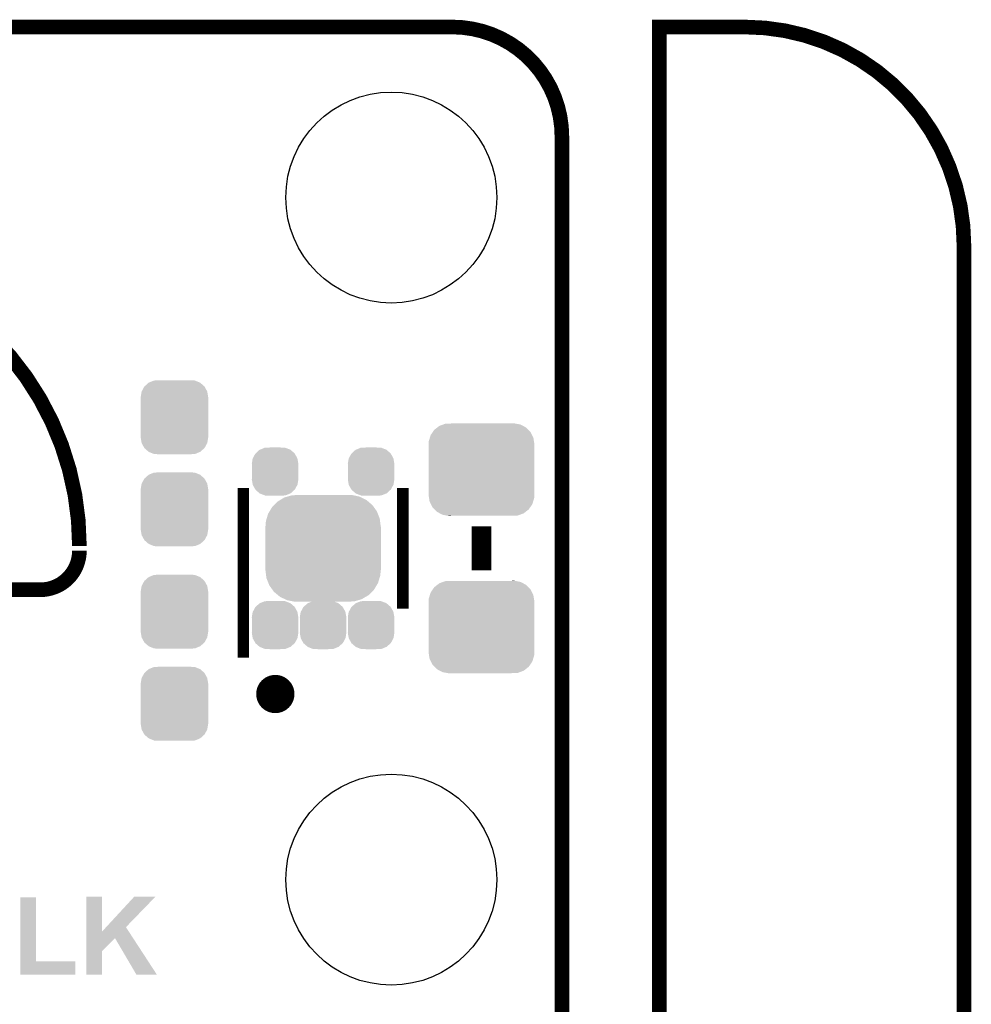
# Model space of a CAD drawing. Extents: x -0.05 to 0.95, y -0.15 to 1.54.
# Tile 26 of 26: x 0.56 to 0.95, y 1.14 to 1.54. Entities that reach past the tile are written whole.
import ezdxf

# ---------------------------------------------------------------- set-up
doc = ezdxf.new("R2010")
doc.units = 0
doc.layers.get('0').update_dxf_attribs({"linetype": 'CONTINUOUS'})
for name, color, linetype in [('ULTRASONIC_3_CLICK_V100_GKO', 5, 'CONTINUOUS'), ('ULTRASONIC_3_CLICK_V100_GTO', 14, 'CONTINUOUS'), ('ULTRASONIC_3_CLICK_V100_GTS', 12, 'CONTINUOUS')]:
    doc.layers.add(name, color=color, linetype=linetype)

# ---------------------------------------------------------------- blocks, each defined once
blk = doc.blocks.new('ROUND_5')
blk.add_circle((0, 0), 0.0433)
blk = doc.blocks.new('CUSTOM_80')
for points in [[(-0.01344, 0.01062), (-0.01234, 0.01263), (0.01345, 0.01062), (0.01233, 0.01263)], [(-0.01234, 0.01263), (-0.01229, 0.01267), (0.01233, 0.01263), (0.01231, 0.01267)], [(-0.01229, 0.01267), (-0.01059, 0.01419), (0.01231, 0.01267), (0.01057, 0.01419)], [(-0.01059, 0.01419), (-0.01052, 0.01422), (0.01057, 0.01419), (0.01054, 0.01422)], [(-0.01052, 0.01422), (-0.00841, 0.01508), (0.01054, 0.01422), (0.00839, 0.01508)], [(-0.00841, 0.01508), (-0.00819, 0.01509), (0.00839, 0.01508), (0.00836, 0.01509)], [(-0.00819, 0.01509), (-0.00607, 0.0152), (0.00836, 0.01509), (0.00607, 0.0152)], [(-0.01385, 0.0083), (-0.01347, 0.01057), (0.01385, 0.0083), (0.01346, 0.01057)], [(-0.01385, 0.00825), (-0.01385, 0.0083), (0.01385, 0.00825), (0.01385, 0.0083)], [(-0.01385, -0.00825), (-0.01385, 0.00825), (0.01385, -0.00825), (0.01385, 0.00825)], [(-0.01347, 0.01057), (-0.01344, 0.01062), (0.01346, 0.01057), (0.01345, 0.01062)], [(-0.01385, -0.0083), (-0.01385, -0.00825), (0.01385, -0.0083), (0.01385, -0.00825)], [(-0.01346, -0.01057), (-0.01385, -0.0083), (0.01347, -0.01057), (0.01385, -0.0083)], [(-0.01345, -0.01062), (-0.01346, -0.01057), (0.01344, -0.01062), (0.01347, -0.01057)], [(-0.01233, -0.01263), (-0.01345, -0.01062), (0.01234, -0.01263), (0.01344, -0.01062)], [(-0.01231, -0.01267), (-0.01233, -0.01263), (0.01229, -0.01267), (0.01234, -0.01263)], [(-0.01057, -0.01419), (-0.01231, -0.01267), (0.01059, -0.01419), (0.01229, -0.01267)], [(-0.01054, -0.01422), (-0.01057, -0.01419), (0.01052, -0.01422), (0.01059, -0.01419)], [(-0.00839, -0.01508), (-0.01054, -0.01422), (0.00841, -0.01508), (0.01052, -0.01422)], [(-0.00836, -0.01509), (-0.00839, -0.01508), (0.00819, -0.01509), (0.00841, -0.01508)], [(-0.00607, -0.0152), (-0.00836, -0.01509), (0.00607, -0.0152), (0.00819, -0.01509)]]:
    blk.add_solid(points)
blk = doc.blocks.new('CUSTOM_84')
for points in [[(-0.01758, 0.01986), (-0.01586, 0.02088), (0.01775, 0.01986), (0.01565, 0.02088)], [(-0.01586, 0.02088), (-0.01455, 0.02126), (0.01565, 0.02088), (0.01486, 0.02126)], [(-0.01455, 0.02126), (-0.01277, 0.02178), (0.01486, 0.02126), (0.01233, 0.02178)], [(-0.01277, 0.02178), (-0.00956, 0.0219), (0.01233, 0.02178), (0.01176, 0.0219)], [(0.00956, 0.0219), (0.01172, 0.02191), (0.01176, 0.0219), (0.01172, 0.02191)], [(-0.02198, 0.01518), (-0.0209, 0.01698), (0.02208, 0.01518), (0.02079, 0.01698)], [(-0.0209, 0.01698), (-0.02008, 0.01779), (0.02079, 0.01698), (0.02021, 0.01779)], [(-0.02008, 0.01779), (-0.01862, 0.01924), (0.02021, 0.01779), (0.01848, 0.01924)], [(-0.01862, 0.01924), (-0.01758, 0.01986), (0.01848, 0.01924), (0.01775, 0.01986)], [(-0.02347, 0.01115), (-0.02316, 0.01219), (0.02338, 0.01115), (0.02325, 0.01219)], [(-0.02316, 0.01219), (-0.02255, 0.01422), (0.02325, 0.01219), (0.02245, 0.01422)], [(-0.02255, 0.01422), (-0.02198, 0.01518), (0.02245, 0.01422), (0.02208, 0.01518)], [(-0.0237, -0.00895), (-0.0237, 0.00895), (0.0237, -0.00895), (0.0237, 0.00895)], [(-0.02365, 0.009), (-0.02347, 0.01115), (0.02365, 0.009), (0.02338, 0.01115)], [(-0.02365, 0.00895), (-0.02365, 0.009), (0.02365, 0.00895), (0.02365, 0.009)], [(-0.02365, -0.009), (-0.02365, -0.00895), (0.02365, -0.009), (0.02365, -0.00895)], [(-0.02338, -0.01115), (-0.02365, -0.009), (0.02347, -0.01115), (0.02365, -0.009)], [(-0.02325, -0.01219), (-0.02338, -0.01115), (0.02316, -0.01219), (0.02347, -0.01115)], [(-0.02245, -0.01422), (-0.02325, -0.01219), (0.02255, -0.01422), (0.02316, -0.01219)], [(-0.02208, -0.01518), (-0.02245, -0.01422), (0.02198, -0.01518), (0.02255, -0.01422)], [(-0.02079, -0.01698), (-0.02208, -0.01518), (0.0209, -0.01698), (0.02198, -0.01518)], [(-0.02021, -0.01779), (-0.02079, -0.01698), (0.02008, -0.01779), (0.0209, -0.01698)], [(-0.01848, -0.01924), (-0.02021, -0.01779), (0.01862, -0.01924), (0.02008, -0.01779)], [(-0.01775, -0.01986), (-0.01848, -0.01924), (0.01758, -0.01986), (0.01862, -0.01924)], [(-0.01565, -0.02088), (-0.01775, -0.01986), (0.01586, -0.02088), (0.01758, -0.01986)], [(-0.01486, -0.02126), (-0.01565, -0.02088), (0.01455, -0.02126), (0.01586, -0.02088)], [(-0.01233, -0.02178), (-0.01486, -0.02126), (0.01277, -0.02178), (0.01455, -0.02126)], [(-0.01176, -0.0219), (-0.01233, -0.02178), (0.00956, -0.0219), (0.01277, -0.02178)], [(-0.01172, -0.02191), (-0.01176, -0.0219), (-0.01172, -0.02191), (-0.00956, -0.0219)]]:
    blk.add_solid(points)
blk = doc.blocks.new('CUSTOM_85')
for points in [[(-0.00796, 0.00749), (-0.00643, 0.00889), (0.00801, 0.00749), (0.00638, 0.00889)], [(-0.00643, 0.00889), (-0.00617, 0.009), (0.00638, 0.00889), (0.00625, 0.009)], [(-0.00617, 0.009), (-0.00429, 0.00978), (0.00625, 0.009), (0.0042, 0.00978)], [(-0.00429, 0.00978), (-0.00345, 0.00983), (0.0042, 0.00978), (0.00409, 0.00983)], [(-0.00345, 0.00983), (-0.00198, 0.0099), (0.00409, 0.00983), (0.00198, 0.0099)], [(-0.00955, 0.0032), (-0.00922, 0.00528), (0.00955, 0.0032), (0.00919, 0.00528)], [(-0.00922, 0.00528), (-0.00912, 0.00548), (0.00919, 0.00528), (0.00915, 0.00548)], [(-0.00912, 0.00548), (-0.00814, 0.00733), (0.00915, 0.00548), (0.0081, 0.00733)], [(-0.00814, 0.00733), (-0.00796, 0.00749), (0.0081, 0.00733), (0.00801, 0.00749)], [(-0.0095, 0.00239), (-0.00955, 0.0032), (0.0095, 0.00239), (0.00955, 0.0032)], [(-0.0095, 0.00238), (-0.0095, 0.00239), (0.0095, 0.00238), (0.0095, 0.00239)], [(-0.0095, -0.00238), (-0.0095, 0.00238), (0.0095, -0.00238), (0.0095, 0.00238)], [(-0.00955, -0.0032), (-0.0095, -0.00238), (0.00955, -0.0032), (0.0095, -0.00238)], [(-0.00919, -0.00528), (-0.00955, -0.0032), (0.00922, -0.00528), (0.00955, -0.0032)], [(-0.00915, -0.00548), (-0.00919, -0.00528), (0.00912, -0.00548), (0.00922, -0.00528)], [(-0.0081, -0.00733), (-0.00915, -0.00548), (0.00814, -0.00733), (0.00912, -0.00548)], [(-0.00801, -0.00749), (-0.0081, -0.00733), (0.00796, -0.00749), (0.00814, -0.00733)], [(-0.00638, -0.00889), (-0.00801, -0.00749), (0.00643, -0.00889), (0.00796, -0.00749)], [(-0.00625, -0.009), (-0.00638, -0.00889), (0.00617, -0.009), (0.00643, -0.00889)], [(-0.0042, -0.00978), (-0.00625, -0.009), (0.00429, -0.00978), (0.00617, -0.009)], [(-0.00409, -0.00983), (-0.0042, -0.00978), (0.00344, -0.00983), (0.00429, -0.00978)], [(-0.00198, -0.0099), (-0.00409, -0.00983), (0.00198, -0.0099), (0.00344, -0.00983)]]:
    blk.add_solid(points)
blk = doc.blocks.new('CUSTOM_87')
for points in [[(-0.02003, 0.0154), (-0.01937, 0.01634), (0.02015, 0.0154), (0.01923, 0.01634)], [(-0.01937, 0.01634), (-0.01818, 0.01727), (0.01923, 0.01634), (0.01834, 0.01727)], [(-0.01818, 0.01727), (-0.01732, 0.01794), (0.01834, 0.01727), (0.01711, 0.01794)], [(-0.01732, 0.01794), (-0.01577, 0.01851), (0.01711, 0.01794), (0.01605, 0.01851)], [(-0.01577, 0.01851), (-0.01488, 0.01883), (0.01605, 0.01851), (0.01435, 0.01883)], [(-0.01488, 0.01883), (-0.01228, 0.01895), (0.01435, 0.01883), (0.01373, 0.01895)], [(0.01228, 0.01895), (0.0135, 0.01899), (0.01373, 0.01895), (0.0135, 0.01899)], [(-0.02161, 0.01172), (-0.0212, 0.01307), (0.02151, 0.01172), (0.0213, 0.01307)], [(-0.0212, 0.01307), (-0.02085, 0.0142), (0.0213, 0.01307), (0.02074, 0.0142)], [(-0.02085, 0.0142), (-0.02003, 0.0154), (0.02074, 0.0142), (0.02015, 0.0154)], [(-0.0217, 0.0105), (-0.02161, 0.01172), (0.0217, 0.0105), (0.02151, 0.01172)], [(-0.0217, 0.01045), (-0.0217, 0.0105), (0.0217, 0.01045), (0.0217, 0.0105)], [(-0.0217, -0.01045), (-0.0217, 0.01045), (0.0217, -0.01045), (0.0217, 0.01045)], [(-0.0217, -0.0105), (-0.0217, -0.01045), (0.0217, -0.0105), (0.0217, -0.01045)], [(-0.02151, -0.01172), (-0.0217, -0.0105), (0.02161, -0.01172), (0.0217, -0.0105)], [(-0.0213, -0.01307), (-0.02151, -0.01172), (0.0212, -0.01307), (0.02161, -0.01172)], [(-0.02074, -0.0142), (-0.0213, -0.01307), (0.02085, -0.0142), (0.0212, -0.01307)], [(-0.02015, -0.0154), (-0.02074, -0.0142), (0.02003, -0.0154), (0.02085, -0.0142)], [(-0.01923, -0.01634), (-0.02015, -0.0154), (0.01937, -0.01634), (0.02003, -0.0154)], [(-0.01834, -0.01727), (-0.01923, -0.01634), (0.01818, -0.01727), (0.01937, -0.01634)], [(-0.01711, -0.01794), (-0.01834, -0.01727), (0.01732, -0.01794), (0.01818, -0.01727)], [(-0.01605, -0.01851), (-0.01711, -0.01794), (0.01577, -0.01851), (0.01732, -0.01794)], [(-0.01435, -0.01883), (-0.01605, -0.01851), (0.01488, -0.01883), (0.01577, -0.01851)], [(-0.01373, -0.01895), (-0.01435, -0.01883), (0.01228, -0.01895), (0.01488, -0.01883)], [(-0.0135, -0.01899), (-0.01373, -0.01895), (-0.0135, -0.01899), (-0.01228, -0.01895)]]:
    blk.add_solid(points)

msp = doc.modelspace()

# ---------------------------------------------------------------- linework, layer by layer
at = {"layer": 'ULTRASONIC_3_CLICK_V100_GKO', "const_width": 0.006}
for points in [[(0.16, 1.54), (0.74, 1.54)], [(0.825, 0.9764), (0.825, 1.54), (0.86, 1.54)], [(0.785, 1.06), (0.785, 1.495)], [(0.95, -0.05), (0.95, 1.45)]]:
    msp.add_lwpolyline(points, dxfattribs=at)
for points in [[(0.785, 1.495, 0.414214), (0.74, 1.54)], [(0.95, 1.45, 0.414214), (0.86, 1.54)]]:
    msp.add_lwpolyline(points, format="xyb", dxfattribs=at)
at = {"layer": 'ULTRASONIC_3_CLICK_V100_GTO', "const_width": 0.006}
for points in [[(0.587, 1.327, 0.199065), (0.5516, 1.4124)], [(0.571, 1.309, 0.414214), (0.587, 1.325)]]:
    msp.add_lwpolyline(points, format="xyb", dxfattribs=at)
at = {"layer": 'ULTRASONIC_3_CLICK_V100_GTO'}
for points, const_width in [([(0.6543, 1.2811), (0.6543, 1.3508)], 0.0047), ([(0.7197, 1.3012), (0.7197, 1.3508)], 0.0047), ([(0.752, 1.317), (0.752, 1.335)], 0.008), ([(0.559, 1.309), (0.571, 1.309)], 0.006)]:
    msp.add_lwpolyline(points, dxfattribs=dict(at, const_width=const_width))
at = {"layer": 'ULTRASONIC_3_CLICK_V100_GTO', "const_width": 0.0079}
msp.add_lwpolyline([(0.6635, 1.2662, 1), (0.6713, 1.2662, 1)], format="xyb", close=True, dxfattribs=at)
at = {"layer": 'ULTRASONIC_3_CLICK_V100_GTO'}
for points in [[(0.5627, 1.1564), (0.5627, 1.1827), (0.5692, 1.1564), (0.5692, 1.1827)], [(0.5627, 1.1827), (0.5627, 1.1827), (0.5692, 1.1827), (0.5627, 1.1827)], [(0.5899, 1.1687), (0.5899, 1.183), (0.5963, 1.1687), (0.5963, 1.183)], [(0.5899, 1.183), (0.5899, 1.183), (0.5963, 1.183), (0.5899, 1.183)], [(0.59796, 1.1705), (0.6095, 1.183), (0.6061, 1.1705), (0.6182, 1.183)], [(0.6095, 1.183), (0.6095, 1.183), (0.6182, 1.183), (0.6095, 1.183)], [(0.5899, 1.166), (0.5899, 1.1687), (0.60903, 1.166), (0.60727, 1.1687)], [(0.5963, 1.1687), (0.59796, 1.1705), (0.60727, 1.1687), (0.6061, 1.1705)], [(0.5899, 1.1607), (0.5899, 1.166), (0.5963, 1.1607), (0.6016, 1.166)], [(0.6104, 1.151), (0.6016, 1.166), (0.6188, 1.151), (0.60903, 1.166)], [(0.5899, 1.151), (0.5899, 1.1607), (0.5963, 1.151), (0.5963, 1.1607)], [(0.5627, 1.151), (0.5627, 1.1564), (0.5853, 1.151), (0.5853, 1.1564)], [(0.5627, 1.1564), (0.5627, 1.1564), (0.5853, 1.1564), (0.5692, 1.1564)], [(0.6188, 1.151), (0.6188, 1.151), (0.6188, 1.151), (0.6104, 1.151)]]:
    msp.add_solid(points, dxfattribs=at)

# ---------------------------------------------------------------- block references
at = {"layer": 'ULTRASONIC_3_CLICK_V100_GTS'}
for name, p in [('ROUND_5', (0.715, 1.47)), ('CUSTOM_80', (0.626, 1.3798)), ('CUSTOM_87', (0.752, 1.3583)), ('CUSTOM_85', (0.6673, 1.3575)), ('CUSTOM_85', (0.7067, 1.3575)), ('CUSTOM_80', (0.626, 1.342)), ('CUSTOM_84', (0.687, 1.326)), ('CUSTOM_80', (0.626, 1.3)), ('CUSTOM_87', (0.752, 1.2937)), ('CUSTOM_85', (0.6673, 1.2945)), ('CUSTOM_85', (0.687, 1.2945)), ('CUSTOM_85', (0.7067, 1.2945)), ('CUSTOM_80', (0.626, 1.2622)), ('ROUND_5', (0.715, 1.19))]:
    msp.add_blockref(name, p, dxfattribs=at)

doc.saveas('drawing.dxf')
